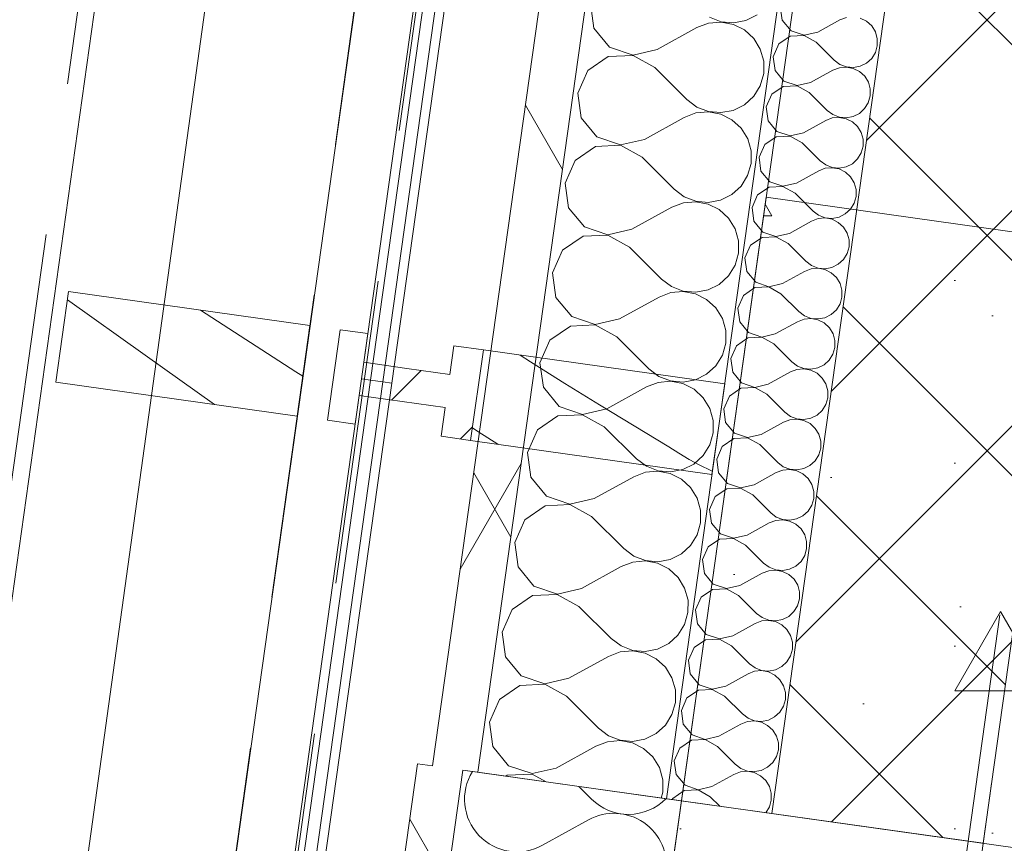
# Model space of a CAD drawing. Header units: millimetres. Extents: x 74467 to 235410, y -65 to 114857.
# Tile 36 of 256: x 83086 to 83733, y 88131 to 88671. Entities that reach past the tile are written whole.
import ezdxf
from ezdxf.enums import TextEntityAlignment as Align

# ---------------------------------------------------------------- set-up
doc = ezdxf.new("R2010")
doc.units = ezdxf.units.MM
doc.header["$MEASUREMENT"] = 0
for name, pattern in [('Katkend topelt', [1093.611073, 529.166651, -211.666656, 141.111112, -211.666656]), ('Katkend varjatud', [300, 200, -100]), ('Wipeout_Contour', [1000, 0, -1000])]:
    doc.linetypes.add(name, pattern=pattern)
for name, color, linetype in [('00 Kunstikonkursi LÜ jaoks asendi 2D', 7, 'Continuous'), ('00 Teljed.AR', 7, 'Continuous'), ('1232 Välisseinad.AR', 7, 'Continuous'), ('1233 Postid.AR', 7, 'Continuous'), ('1235 Vahelaed.AR', 7, 'Continuous'), ('1245 Klaasfassaadid.AR', 7, 'Continuous'), ('1247 Lamellid.AR', 7, 'Continuous'), ('1248 Vihmaveerennid.AR', 7, 'Continuous'), ('1326 Seinapinnad.SA', 7, 'Continuous')]:
    doc.layers.add(name, color=color, linetype=linetype)
doc.styles.add('GENERATED_STYLE_3', font='txt')
pattern_1 = [(60, (0, 0), (-129.90381, 75), []), (120, (0, 0), (129.90381, 75), [])]
pattern_2 = [(0, (0, 0), (0, 623.5383), [60, -300]), (0, (180, 311.8), (0, 623.5383), [60, -300]), (60, (0, 0), (-540, 311.769), [60, -300]), (60, (360, 0), (-540, 311.769), [60, -300]), (120, (60, 0), (540, 311.769), [60, -300]), (120, (420, 0), (540, 311.769), [60, -300]), (0, (0, 60), (0, 120), [0, -120, 0, -180]), (45, (60, 60), (-84.85282, 84.85282), [0, -90, 0, -150.00001])]
pattern_3 = [(45, (0, 0), (-176.7767, 176.7767), []), (45, (-35.36, 35.36), (-176.7767, 176.7767), []), (45, (-70.7, 70.7), (-176.7767, 176.7767), [])]

# ---------------------------------------------------------------- blocks, each defined once
blk = doc.blocks.new('Slab_6_1', base_point=(83401.22, 87307.09))
at = {"color": 254, "linetype": 'Wipeout_Contour', "lineweight": 0, "ltscale": 493859.9441}
blk.add_wipeout([(83401.22, 87307.09), (90052.87, 86372.26), (90297.82, 88115.13), (83646.17, 89049.96)], dxfattribs=at).dxf.layer = '1235 Vahelaed.AR'
at = {"layer": '1235 Vahelaed.AR', "color": 7, "linetype": 'Continuous', "lineweight": 13, "flags": 128}
blk.add_lwpolyline([(83401.22, 87307.09), (90052.87, 86372.26), (90297.82, 88115.13), (83646.17, 89049.96)], close=True, dxfattribs=at)
blk = doc.blocks.new('Slab_20_1', base_point=(83646.17, 89049.96))
at = {"color": 254, "linetype": 'Wipeout_Contour', "lineweight": 0, "ltscale": 750402.108278}
blk.add_wipeout([(83646.17, 89049.96), (90297.82, 88115.13), (90052.87, 86372.26), (91828.89, 86122.66), (92242.74, 89063.68), (83814.57, 90248.19)], dxfattribs=at).dxf.layer = '1235 Vahelaed.AR'
blk = doc.blocks.new('Beam_25_1', base_point=(82884.71, 86829.33))
at = {"color": 254, "linetype": 'Wipeout_Contour', "lineweight": 0, "ltscale": 489810.773956}
blk.add_wipeout([(83043.16, 86807.06), (83846.88, 92525.86), (83688.44, 92548.12), (82884.71, 86829.33)], dxfattribs=at).dxf.layer = '1247 Lamellid.AR'
at = {"layer": '1247 Lamellid.AR', "color": 7, "linetype": 'Continuous', "lineweight": 13, "flags": 128}
for points in [[(82884.71, 86829.33), (83688.44, 92548.12)], [(83043.16, 86807.06), (83846.88, 92525.86)]]:
    blk.add_lwpolyline(points, dxfattribs=at)
blk = doc.blocks.new('Beam_54_1', base_point=(82884.71, 86829.33))
at = {"layer": '1247 Lamellid.AR', "color": 7, "linetype": 'Katkend varjatud', "lineweight": 13, "flags": 128}
for points in [[(82884.71, 86829.33), (83688.44, 92548.12)], [(83043.16, 86807.06), (83846.88, 92525.86)]]:
    blk.add_lwpolyline(points, dxfattribs=at)
blk = doc.blocks.new('Wall_235_1', base_point=(81412.71, 71792.86))
at = {"layer": '1326 Seinapinnad.SA', "color": 7, "linetype": 'Katkend varjatud', "lineweight": 13, "flags": 128}
blk.add_lwpolyline([(83855.19, 89172.06), (82943.61, 82685.8)], dxfattribs=at)
blk = doc.blocks.new('*X1317')
at = {"layer": '1232 Välisseinad.AR', "color": 252, "linetype": 'Continuous', "lineweight": 13, "true_color": 0x8c8d8c}
for p, q in [((83453.53, 88168.19), (83461.82, 88159.95)), ((83429.66, 88129.6), (83459.89, 88146.27))]:
    blk.add_line(p, q, dxfattribs=at)
for centre, start, end in [((83412.99, 88159.84), 148.22829, 298.8699), ((83486.17, 88184.41), 225.1301, 315.35134), ((83476.56, 88116.04), 352, 118.8699)]:
    blk.add_arc(centre, 34.52, start, end, dxfattribs=at)
blk = doc.blocks.new('Wall_352_1', base_point=(82953.51, 82684.41))
at = {"layer": '1232 Välisseinad.AR', "linetype": 'Continuous', "lineweight": 13, "true_color": 0x8c8d8c}
h = blk.add_hatch(dxfattribs=at)
h.set_pattern_fill('Insulatsioon_vill_0001', color=252, style=0, pattern_type=2)
h.set_pattern_definition(pattern_1)
h.paths.add_polyline_path([(83347.61, 88183.08), (82582.16, 82736.6), (82611.87, 82732.43), (83377.32, 88178.9)])
h = blk.add_hatch(dxfattribs=at)
h.set_pattern_fill('Betoon_0001', color=252, style=0, pattern_type=2)
h.set_pattern_definition(pattern_2)
h.paths.add_polyline_path([(83520.91, 88158.72), (82755.46, 82712.25), (82953.51, 82684.41), (83718.96, 88130.89)])
at = {"layer": '1232 Välisseinad.AR', "color": 7, "linetype": 'Continuous', "lineweight": 13}
for p, q in [((83377.32, 88178.9), (82611.87, 82732.43)), ((83520.91, 88158.72), (82755.46, 82712.25))]:
    blk.add_line(p, q, dxfattribs=at)
at = {"layer": '1232 Välisseinad.AR', "color": 7, "linetype": 'Continuous', "lineweight": 13, "flags": 128}
for points in [[(83347.61, 88183.08), (82582.16, 82736.6)], [(83347.61, 88183.08), (83357.52, 88181.68)], [(83377.32, 88178.9), (83520.91, 88158.72)]]:
    blk.add_lwpolyline(points, dxfattribs=at)
at = {"layer": '1232 Välisseinad.AR', "color": 7, "lineweight": 15}
blk.add_blockref('*X1317', (0, 0), dxfattribs=at)
blk = doc.blocks.new('*X1545')
at = {"layer": '1232 Välisseinad.AR', "color": 252, "linetype": 'Continuous', "lineweight": 13, "true_color": 0x8c8d8c}
for p, q in [((83461.14, 88682.03), (83463.36, 88665.91)), ((83563.17, 88670.86), (83570.52, 88674.52)), ((83538.71, 88669.13), (83531.04, 88666.19)), ((83546.89, 88669.85), (83538.71, 88669.13)), ((83539.26, 88673.04), (83546.92, 88670.09)), ((83554.95, 88668.32), (83546.89, 88669.85)), ((83546.92, 88670.09), (83555.1, 88669.34)), ((83562.29, 88664.64), (83554.95, 88668.32)), ((83555.1, 88669.34), (83563.17, 88670.86)), ((83463.36, 88665.91), (83473.72, 88653.38)), ((83504.98, 88651.82), (83531.04, 88666.19)), ((83568.35, 88659.09), (83562.29, 88664.64)), ((83572.66, 88652.1), (83568.35, 88659.09)), ((83473.72, 88653.38), (83489.13, 88648.16)), ((83489.13, 88648.16), (83504.98, 88651.82)), ((83574.89, 88644.2), (83572.66, 88652.1)), ((83472.85, 88647.15), (83459.43, 88637.96)), ((83489.1, 88647.92), (83472.85, 88647.15)), ((83503.32, 88640.03), (83489.1, 88647.92)), ((83574.88, 88635.99), (83574.89, 88644.2)), ((83459.43, 88637.96), (83452.85, 88623.08)), ((83503.32, 88640.03), (83524.41, 88619.04)), ((83572.63, 88628.09), (83574.88, 88635.99)), ((83452.85, 88623.08), (83455.07, 88606.97)), ((83568.3, 88621.11), (83572.63, 88628.09)), ((83524.41, 88619.04), (83530.98, 88614.1)), ((83562.23, 88615.58), (83568.3, 88621.11)), ((83530.43, 88610.18), (83522.76, 88607.25)), ((83538.6, 88610.91), (83530.43, 88610.18)), ((83530.98, 88614.1), (83538.64, 88611.15)), ((83546.67, 88609.37), (83538.6, 88610.91)), ((83538.64, 88611.15), (83546.82, 88610.4)), ((83546.82, 88610.4), (83554.89, 88611.91)), ((83554.89, 88611.91), (83562.23, 88615.58)), ((83455.07, 88606.97), (83465.44, 88594.43)), ((83496.69, 88592.88), (83522.76, 88607.25)), ((83554.01, 88605.69), (83546.67, 88609.37)), ((83560.07, 88600.14), (83554.01, 88605.69)), ((83564.37, 88593.15), (83560.07, 88600.14)), ((83465.44, 88594.43), (83480.84, 88589.21)), ((83480.84, 88589.21), (83496.69, 88592.88)), ((83566.61, 88585.25), (83564.37, 88593.15)), ((83464.56, 88588.21), (83451.15, 88579.01)), ((83480.81, 88588.98), (83464.56, 88588.21)), ((83495.04, 88581.09), (83480.81, 88588.98)), ((83566.6, 88577.04), (83566.61, 88585.25)), ((83451.15, 88579.01), (83444.57, 88564.14)), ((83495.04, 88581.09), (83516.13, 88560.09)), ((83564.34, 88569.15), (83566.6, 88577.04)), ((83560.02, 88562.17), (83564.34, 88569.15)), ((83444.57, 88564.14), (83446.79, 88548.02)), ((83516.13, 88560.09), (83522.69, 88555.16)), ((83553.95, 88556.63), (83560.02, 88562.17)), ((83530.32, 88551.96), (83522.14, 88551.24)), ((83522.69, 88555.16), (83530.35, 88552.2)), ((83538.39, 88550.43), (83530.32, 88551.96)), ((83530.35, 88552.2), (83538.53, 88551.45)), ((83538.53, 88551.45), (83546.6, 88552.97)), ((83546.6, 88552.97), (83553.95, 88556.63)), ((83446.79, 88548.02), (83457.15, 88535.49)), ((83488.41, 88533.93), (83514.47, 88548.3)), ((83522.14, 88551.24), (83514.47, 88548.3)), ((83545.73, 88546.75), (83538.39, 88550.43)), ((83551.78, 88541.2), (83545.73, 88546.75)), ((83556.09, 88534.21), (83551.78, 88541.2)), ((83457.15, 88535.49), (83472.56, 88530.27)), ((83472.56, 88530.27), (83488.41, 88533.93)), ((83558.32, 88526.31), (83556.09, 88534.21)), ((83456.28, 88529.26), (83442.86, 88520.07)), ((83472.53, 88530.03), (83456.28, 88529.26)), ((83486.75, 88522.14), (83472.53, 88530.03)), ((83558.31, 88518.1), (83558.32, 88526.31)), ((83442.86, 88520.07), (83436.28, 88505.19)), ((83486.75, 88522.14), (83507.84, 88501.15)), ((83556.06, 88510.2), (83558.31, 88518.1)), ((83551.73, 88503.22), (83556.06, 88510.2)), ((83436.28, 88505.19), (83438.51, 88489.08)), ((83507.84, 88501.15), (83514.41, 88496.21)), ((83545.67, 88497.69), (83551.73, 88503.22)), ((83514.41, 88496.21), (83522.07, 88493.26)), ((83530.25, 88492.51), (83538.32, 88494.03)), ((83538.32, 88494.03), (83545.67, 88497.69)), ((83438.51, 88489.08), (83448.87, 88476.54)), ((83480.12, 88474.99), (83506.19, 88489.36)), ((83513.86, 88492.29), (83506.19, 88489.36)), ((83522.04, 88493.02), (83513.86, 88492.29)), ((83530.1, 88491.48), (83522.04, 88493.02)), ((83522.07, 88493.26), (83530.25, 88492.51)), ((83537.44, 88487.8), (83530.1, 88491.48)), ((83543.5, 88482.26), (83537.44, 88487.8)), ((83547.81, 88475.27), (83543.5, 88482.26)), ((83448.87, 88476.54), (83464.28, 88471.33)), ((83464.28, 88471.33), (83480.12, 88474.99)), ((83550.04, 88467.36), (83547.81, 88475.27)), ((83448, 88470.32), (83434.58, 88461.12)), ((83464.24, 88471.09), (83448, 88470.32)), ((83478.47, 88463.2), (83464.24, 88471.09)), ((83434.58, 88461.12), (83428, 88446.25)), ((83478.47, 88463.2), (83499.56, 88442.2)), ((83550.03, 88459.15), (83550.04, 88467.36)), ((83547.78, 88451.26), (83550.03, 88459.15)), ((83543.45, 88444.28), (83547.78, 88451.26)), ((83428, 88446.25), (83430.22, 88430.14)), ((83499.56, 88442.2), (83506.12, 88437.27)), ((83537.38, 88438.74), (83543.45, 88444.28)), ((83506.12, 88437.27), (83513.79, 88434.31)), ((83530.03, 88435.08), (83537.38, 88438.74)), ((83430.22, 88430.14), (83440.59, 88417.6)), ((83471.84, 88416.04), (83497.9, 88430.41)), ((83505.57, 88433.35), (83497.9, 88430.41)), ((83513.75, 88434.07), (83505.57, 88433.35)), ((83521.82, 88432.54), (83513.75, 88434.07)), ((83513.79, 88434.31), (83521.96, 88433.57)), ((83529.16, 88428.86), (83521.82, 88432.54)), ((83521.96, 88433.57), (83530.03, 88435.08)), ((83535.21, 88423.31), (83529.16, 88428.86)), ((83539.52, 88416.32), (83535.21, 88423.31)), ((83440.59, 88417.6), (83455.99, 88412.38)), ((83455.99, 88412.38), (83471.84, 88416.04)), ((83541.76, 88408.42), (83539.52, 88416.32)), ((83439.71, 88411.37), (83426.29, 88402.18)), ((83455.96, 88412.14), (83439.71, 88411.37)), ((83470.18, 88404.25), (83455.96, 88412.14)), ((83470.18, 88404.25), (83491.28, 88383.26)), ((83541.75, 88400.21), (83541.76, 88408.42)), ((83426.29, 88402.18), (83419.71, 88387.3)), ((83539.49, 88392.31), (83541.75, 88400.21)), ((83535.17, 88385.33), (83539.49, 88392.31)), ((83419.71, 88387.3), (83421.94, 88371.19)), ((83529.1, 88379.8), (83535.17, 88385.33)), ((83491.28, 88383.26), (83497.84, 88378.32)), ((83497.84, 88378.32), (83505.5, 88375.37)), ((83521.75, 88376.14), (83529.1, 88379.8)), ((83421.94, 88371.19), (83432.3, 88358.65)), ((83463.56, 88357.1), (83489.62, 88371.47)), ((83497.29, 88374.4), (83489.62, 88371.47)), ((83505.47, 88375.13), (83497.29, 88374.4)), ((83513.53, 88373.59), (83505.47, 88375.13)), ((83505.5, 88375.37), (83513.68, 88374.62)), ((83520.87, 88369.91), (83513.53, 88373.59)), ((83513.68, 88374.62), (83521.75, 88376.14)), ((83526.93, 88364.37), (83520.87, 88369.91)), ((83531.24, 88357.38), (83526.93, 88364.37)), ((83432.3, 88358.65), (83447.71, 88353.44)), ((83431.43, 88352.43), (83418.01, 88343.23)), ((83447.67, 88353.2), (83431.43, 88352.43)), ((83461.9, 88345.31), (83447.67, 88353.2)), ((83447.71, 88353.44), (83463.56, 88357.1)), ((83533.47, 88349.47), (83531.24, 88357.38)), ((83461.9, 88345.31), (83482.99, 88324.31)), ((83533.46, 88341.26), (83533.47, 88349.47)), ((83418.01, 88343.23), (83411.43, 88328.36)), ((83531.21, 88333.37), (83533.46, 88341.26)), ((83526.88, 88326.39), (83531.21, 88333.37)), ((83411.43, 88328.36), (83413.65, 88312.25)), ((83520.81, 88320.86), (83526.88, 88326.39)), ((83482.99, 88324.31), (83489.56, 88319.38)), ((83489.56, 88319.38), (83497.22, 88316.42)), ((83513.46, 88317.19), (83520.81, 88320.86)), ((83455.27, 88298.15), (83481.34, 88312.52)), ((83489, 88315.46), (83481.34, 88312.52)), ((83497.18, 88316.19), (83489, 88315.46)), ((83505.25, 88314.65), (83497.18, 88316.19)), ((83497.22, 88316.42), (83505.39, 88315.68)), ((83512.59, 88310.97), (83505.25, 88314.65)), ((83505.39, 88315.68), (83513.46, 88317.19)), ((83413.65, 88312.25), (83424.02, 88299.71)), ((83518.64, 88305.42), (83512.59, 88310.97)), ((83424.02, 88299.71), (83439.42, 88294.49)), ((83522.95, 88298.43), (83518.64, 88305.42)), ((83423.14, 88293.49), (83409.73, 88284.29)), ((83439.39, 88294.25), (83423.14, 88293.49)), ((83453.62, 88286.37), (83439.39, 88294.25)), ((83439.42, 88294.49), (83455.27, 88298.15)), ((83525.19, 88290.53), (83522.95, 88298.43)), ((83525.18, 88282.32), (83525.19, 88290.53)), ((83409.73, 88284.29), (83403.15, 88269.41)), ((83453.62, 88286.37), (83474.71, 88265.37)), ((83522.92, 88274.42), (83525.18, 88282.32)), ((83518.6, 88267.44), (83522.92, 88274.42)), ((83403.15, 88269.41), (83405.37, 88253.3)), ((83512.53, 88261.91), (83518.6, 88267.44)), ((83474.71, 88265.37), (83481.27, 88260.43)), ((83505.18, 88258.25), (83512.53, 88261.91)), ((83480.72, 88256.51), (83473.05, 88253.58)), ((83488.9, 88257.24), (83480.72, 88256.51)), ((83481.27, 88260.43), (83488.93, 88257.48)), ((83496.97, 88255.71), (83488.9, 88257.24)), ((83488.93, 88257.48), (83497.11, 88256.73)), ((83504.31, 88252.02), (83496.97, 88255.71)), ((83497.11, 88256.73), (83505.18, 88258.25)), ((83405.37, 88253.3), (83415.73, 88240.76)), ((83446.99, 88239.21), (83473.05, 88253.58)), ((83510.36, 88246.48), (83504.31, 88252.02)), ((83514.67, 88239.49), (83510.36, 88246.48)), ((83431.11, 88235.31), (83414.86, 88234.54)), ((83415.73, 88240.76), (83431.14, 88235.55)), ((83445.33, 88227.42), (83431.11, 88235.31)), ((83431.14, 88235.55), (83446.99, 88239.21)), ((83516.9, 88231.59), (83514.67, 88239.49)), ((83414.86, 88234.54), (83401.44, 88225.35)), ((83516.89, 88223.37), (83516.9, 88231.59)), ((83401.44, 88225.35), (83394.86, 88210.47)), ((83445.33, 88227.42), (83466.42, 88206.42)), ((83514.64, 88215.48), (83516.89, 88223.37)), ((83394.86, 88210.47), (83397.09, 88194.36)), ((83510.31, 88208.5), (83514.64, 88215.48)), ((83466.42, 88206.42), (83472.99, 88201.49)), ((83496.9, 88199.3), (83504.25, 88202.97)), ((83504.25, 88202.97), (83510.31, 88208.5)), ((83472.44, 88197.57), (83464.77, 88194.63)), ((83480.62, 88198.3), (83472.44, 88197.57)), ((83472.99, 88201.49), (83480.65, 88198.53)), ((83488.68, 88196.76), (83480.62, 88198.3)), ((83480.65, 88198.53), (83488.83, 88197.79)), ((83496.02, 88193.08), (83488.68, 88196.76)), ((83488.83, 88197.79), (83496.9, 88199.3)), ((83397.09, 88194.36), (83407.45, 88181.82)), ((83438.7, 88180.26), (83464.77, 88194.63)), ((83502.08, 88187.53), (83496.02, 88193.08)), ((83506.39, 88180.54), (83502.08, 88187.53)), ((83407.45, 88181.82), (83422.86, 88176.6)), ((83422.86, 88176.6), (83438.7, 88180.26)), ((83508.62, 88172.64), (83506.39, 88180.54)), ((83406.57, 88175.6), (83405.6, 88174.93)), ((83422.82, 88176.36), (83406.57, 88175.6)), ((83432.14, 88171.2), (83422.82, 88176.36)), ((83508.61, 88164.43), (83508.62, 88172.64)), ((83507.52, 88160.6), (83508.61, 88164.43))]:
    blk.add_line(p, q, dxfattribs=at)
blk = doc.blocks.new('*X1546')
at = {"layer": '1232 Välisseinad.AR', "color": 252, "linetype": 'Continuous', "lineweight": 13, "true_color": 0x8c8d8c}
for p, q in [((83585.78, 88680.14), (83587.02, 88671.11)), ((83587.02, 88671.11), (83592.82, 88664.09)), ((83610.33, 88663.22), (83624.92, 88671.27)), ((83629.22, 88672.91), (83624.92, 88671.27)), ((83642.43, 88670.4), (83638.31, 88672.46)), ((83645.82, 88667.29), (83642.43, 88670.4)), ((83592.82, 88664.09), (83601.45, 88661.17)), ((83601.45, 88661.17), (83610.33, 88663.22)), ((83648.23, 88663.38), (83645.82, 88667.29)), ((83649.48, 88658.95), (83648.23, 88663.38)), ((83584.82, 88655.46), (83581.14, 88647.13)), ((83592.33, 88660.61), (83584.82, 88655.46)), ((83601.43, 88661.04), (83592.33, 88660.61)), ((83609.4, 88656.62), (83601.43, 88661.04)), ((83609.4, 88656.62), (83621.21, 88644.86)), ((83649.47, 88654.35), (83649.48, 88658.95)), ((83645.79, 88646.02), (83648.21, 88649.93)), ((83648.21, 88649.93), (83649.47, 88654.35)), ((83581.14, 88647.13), (83582.38, 88638.11)), ((83621.21, 88644.86), (83624.89, 88642.1)), ((83638.28, 88640.87), (83642.39, 88642.93)), ((83642.39, 88642.93), (83645.79, 88646.02)), ((83582.38, 88638.11), (83588.19, 88631.08)), ((83605.69, 88630.21), (83620.28, 88638.26)), ((83624.58, 88639.9), (83620.28, 88638.26)), ((83629.16, 88640.31), (83624.58, 88639.9)), ((83624.89, 88642.1), (83629.18, 88640.44)), ((83633.68, 88639.45), (83629.16, 88640.31)), ((83629.18, 88640.44), (83633.76, 88640.03)), ((83637.79, 88637.39), (83633.68, 88639.45)), ((83633.76, 88640.03), (83638.28, 88640.87)), ((83641.18, 88634.28), (83637.79, 88637.39)), ((83588.19, 88631.08), (83596.81, 88628.16)), ((83596.81, 88628.16), (83605.69, 88630.21)), ((83643.59, 88630.37), (83641.18, 88634.28)), ((83644.84, 88625.94), (83643.59, 88630.37)), ((83587.7, 88627.6), (83580.18, 88622.45)), ((83596.79, 88628.03), (83587.7, 88627.6)), ((83604.76, 88623.61), (83596.79, 88628.03)), ((83604.76, 88623.61), (83616.57, 88611.85)), ((83644.83, 88621.35), (83644.84, 88625.94)), ((83580.18, 88622.45), (83576.5, 88614.12)), ((83641.15, 88613.02), (83643.57, 88616.92)), ((83643.57, 88616.92), (83644.83, 88621.35)), ((83576.5, 88614.12), (83577.74, 88605.1)), ((83616.57, 88611.85), (83620.25, 88609.09)), ((83633.64, 88607.87), (83637.75, 88609.92)), ((83637.75, 88609.92), (83641.15, 88613.02)), ((83577.74, 88605.1), (83583.55, 88598.08)), ((83601.05, 88597.2), (83615.64, 88605.25)), ((83619.94, 88606.9), (83615.64, 88605.25)), ((83624.52, 88607.3), (83619.94, 88606.9)), ((83620.25, 88609.09), (83624.54, 88607.44)), ((83629.04, 88606.44), (83624.52, 88607.3)), ((83624.54, 88607.44), (83629.12, 88607.02)), ((83633.15, 88604.38), (83629.04, 88606.44)), ((83629.12, 88607.02), (83633.64, 88607.87)), ((83636.54, 88601.27), (83633.15, 88604.38)), ((83583.55, 88598.08), (83592.17, 88595.15)), ((83592.17, 88595.15), (83601.05, 88597.2)), ((83638.95, 88597.36), (83636.54, 88601.27)), ((83640.2, 88592.94), (83638.95, 88597.36)), ((83583.06, 88594.59), (83575.54, 88589.44)), ((83592.16, 88595.02), (83583.06, 88594.59)), ((83600.12, 88590.6), (83592.16, 88595.02)), ((83600.12, 88590.6), (83611.93, 88578.84)), ((83640.2, 88588.34), (83640.2, 88592.94)), ((83575.54, 88589.44), (83571.86, 88581.11)), ((83638.93, 88583.92), (83640.2, 88588.34)), ((83571.86, 88581.11), (83573.1, 88572.09)), ((83611.93, 88578.84), (83615.61, 88576.08)), ((83633.11, 88576.91), (83636.51, 88580.01)), ((83636.51, 88580.01), (83638.93, 88583.92)), ((83573.1, 88572.09), (83578.91, 88565.07)), ((83596.41, 88564.2), (83611.01, 88572.24)), ((83615.3, 88573.89), (83611.01, 88572.24)), ((83619.88, 88574.29), (83615.3, 88573.89)), ((83615.61, 88576.08), (83619.9, 88574.43)), ((83624.4, 88573.43), (83619.88, 88574.29)), ((83619.9, 88574.43), (83624.48, 88574.01)), ((83628.51, 88571.37), (83624.4, 88573.43)), ((83624.48, 88574.01), (83629, 88574.86)), ((83631.9, 88568.27), (83628.51, 88571.37)), ((83629, 88574.86), (83633.11, 88576.91)), ((83578.91, 88565.07), (83587.53, 88562.14)), ((83634.31, 88564.35), (83631.9, 88568.27)), ((83578.42, 88561.58), (83570.9, 88556.43)), ((83587.52, 88562.01), (83578.42, 88561.58)), ((83595.48, 88557.59), (83587.52, 88562.01)), ((83587.53, 88562.14), (83596.41, 88564.2)), ((83635.56, 88559.93), (83634.31, 88564.35)), ((83635.56, 88555.33), (83635.56, 88559.93)), ((83570.9, 88556.43), (83567.22, 88548.1)), ((83595.48, 88557.59), (83607.29, 88545.84)), ((83634.29, 88550.91), (83635.56, 88555.33)), ((83567.22, 88548.1), (83568.46, 88539.08)), ((83607.29, 88545.84), (83610.97, 88543.07)), ((83628.47, 88543.9), (83631.87, 88547)), ((83631.87, 88547), (83634.29, 88550.91)), ((83568.46, 88539.08), (83574.27, 88532.06)), ((83591.77, 88531.19), (83606.37, 88539.23)), ((83610.66, 88540.88), (83606.37, 88539.23)), ((83615.24, 88541.28), (83610.66, 88540.88)), ((83610.97, 88543.07), (83615.26, 88541.42)), ((83619.76, 88540.42), (83615.24, 88541.28)), ((83615.26, 88541.42), (83619.84, 88541)), ((83623.87, 88538.36), (83619.76, 88540.42)), ((83619.84, 88541), (83624.36, 88541.85)), ((83624.36, 88541.85), (83628.47, 88543.9)), ((83627.26, 88535.26), (83623.87, 88538.36)), ((83629.67, 88531.34), (83627.26, 88535.26)), ((83573.78, 88528.57), (83566.26, 88523.42)), ((83582.88, 88529), (83573.78, 88528.57)), ((83574.27, 88532.06), (83582.9, 88529.14)), ((83590.84, 88524.59), (83582.88, 88529)), ((83582.9, 88529.14), (83591.77, 88531.19)), ((83630.92, 88526.92), (83629.67, 88531.34)), ((83630.92, 88522.32), (83630.92, 88526.92)), ((83566.26, 88523.42), (83562.58, 88515.09)), ((83590.84, 88524.59), (83602.65, 88512.83)), ((83629.66, 88517.9), (83630.92, 88522.32)), ((83562.58, 88515.09), (83563.83, 88506.07)), ((83623.83, 88510.89), (83627.23, 88513.99)), ((83627.23, 88513.99), (83629.66, 88517.9)), ((83606.02, 88507.87), (83601.73, 88506.22)), ((83602.65, 88512.83), (83606.33, 88510.06)), ((83610.6, 88508.28), (83606.02, 88507.87)), ((83606.33, 88510.06), (83610.62, 88508.41)), ((83615.12, 88507.42), (83610.6, 88508.28)), ((83610.62, 88508.41), (83615.2, 88507.99)), ((83619.23, 88505.35), (83615.12, 88507.42)), ((83615.2, 88507.99), (83619.72, 88508.84)), ((83619.72, 88508.84), (83623.83, 88510.89)), ((83563.83, 88506.07), (83569.63, 88499.05)), ((83587.13, 88498.18), (83601.73, 88506.22)), ((83622.62, 88502.25), (83619.23, 88505.35)), ((83625.03, 88498.33), (83622.62, 88502.25)), ((83569.14, 88495.56), (83561.63, 88490.41)), ((83578.24, 88495.99), (83569.14, 88495.56)), ((83569.63, 88499.05), (83578.26, 88496.13)), ((83586.2, 88491.58), (83578.24, 88495.99)), ((83578.26, 88496.13), (83587.13, 88498.18)), ((83626.28, 88493.91), (83625.03, 88498.33)), ((83626.28, 88489.31), (83626.28, 88493.91)), ((83561.63, 88490.41), (83557.94, 88482.08)), ((83586.2, 88491.58), (83598.02, 88479.82)), ((83625.02, 88484.89), (83626.28, 88489.31)), ((83557.94, 88482.08), (83559.19, 88473.06)), ((83619.2, 88477.88), (83622.59, 88480.98)), ((83622.59, 88480.98), (83625.02, 88484.89)), ((83601.38, 88474.86), (83597.09, 88473.22)), ((83598.02, 88479.82), (83601.69, 88477.05)), ((83605.96, 88475.27), (83601.38, 88474.86)), ((83601.69, 88477.05), (83605.98, 88475.4)), ((83610.48, 88474.41), (83605.96, 88475.27)), ((83605.98, 88475.4), (83610.56, 88474.98)), ((83614.59, 88472.35), (83610.48, 88474.41)), ((83610.56, 88474.98), (83615.08, 88475.83)), ((83615.08, 88475.83), (83619.2, 88477.88)), ((83559.19, 88473.06), (83564.99, 88466.04)), ((83582.49, 88465.17), (83597.09, 88473.22)), ((83617.98, 88469.24), (83614.59, 88472.35)), ((83620.39, 88465.32), (83617.98, 88469.24)), ((83564.5, 88462.55), (83556.99, 88457.41)), ((83573.6, 88462.98), (83564.5, 88462.55)), ((83564.99, 88466.04), (83573.62, 88463.12)), ((83581.56, 88458.57), (83573.6, 88462.98)), ((83573.62, 88463.12), (83582.49, 88465.17)), ((83621.65, 88460.9), (83620.39, 88465.32)), ((83556.99, 88457.41), (83553.3, 88449.07)), ((83581.56, 88458.57), (83593.38, 88446.81)), ((83620.38, 88451.88), (83621.64, 88456.3)), ((83621.64, 88456.3), (83621.65, 88460.9)), ((83553.3, 88449.07), (83554.55, 88440.05)), ((83617.95, 88447.97), (83620.38, 88451.88)), ((83596.74, 88441.85), (83592.45, 88440.21)), ((83593.38, 88446.81), (83597.05, 88444.05)), ((83601.32, 88442.26), (83596.74, 88441.85)), ((83597.05, 88444.05), (83601.34, 88442.39)), ((83605.84, 88441.4), (83601.32, 88442.26)), ((83601.34, 88442.39), (83605.92, 88441.97)), ((83605.92, 88441.97), (83610.44, 88442.82)), ((83610.44, 88442.82), (83614.56, 88444.87)), ((83614.56, 88444.87), (83617.95, 88447.97)), ((83554.55, 88440.05), (83560.35, 88433.03)), ((83577.85, 88432.16), (83592.45, 88440.21)), ((83609.95, 88439.34), (83605.84, 88441.4)), ((83613.34, 88436.23), (83609.95, 88439.34)), ((83615.75, 88432.32), (83613.34, 88436.23)), ((83559.86, 88429.55), (83552.35, 88424.4)), ((83568.96, 88429.98), (83559.86, 88429.55)), ((83560.35, 88433.03), (83568.98, 88430.11)), ((83576.93, 88425.56), (83568.96, 88429.98)), ((83568.98, 88430.11), (83577.85, 88432.16)), ((83617.01, 88427.89), (83615.75, 88432.32)), ((83552.35, 88424.4), (83548.66, 88416.07)), ((83576.93, 88425.56), (83588.74, 88413.8)), ((83615.74, 88418.87), (83617, 88423.29)), ((83617, 88423.29), (83617.01, 88427.89)), ((83548.66, 88416.07), (83549.91, 88407.04)), ((83613.32, 88414.96), (83615.74, 88418.87)), ((83588.74, 88413.8), (83592.41, 88411.04)), ((83592.41, 88411.04), (83596.7, 88409.38)), ((83601.28, 88408.96), (83605.8, 88409.81)), ((83605.8, 88409.81), (83609.92, 88411.86)), ((83609.92, 88411.86), (83613.32, 88414.96)), ((83549.91, 88407.04), (83555.71, 88400.02)), ((83573.21, 88399.15), (83587.81, 88407.2)), ((83592.1, 88408.84), (83587.81, 88407.2)), ((83596.68, 88409.25), (83592.1, 88408.84)), ((83601.2, 88408.39), (83596.68, 88409.25)), ((83596.7, 88409.38), (83601.28, 88408.96)), ((83605.31, 88406.33), (83601.2, 88408.39)), ((83608.7, 88403.22), (83605.31, 88406.33)), ((83611.12, 88399.31), (83608.7, 88403.22)), ((83555.22, 88396.54), (83547.71, 88391.39)), ((83564.32, 88396.97), (83555.22, 88396.54)), ((83555.71, 88400.02), (83564.34, 88397.1)), ((83572.29, 88392.55), (83564.32, 88396.97)), ((83564.34, 88397.1), (83573.21, 88399.15)), ((83612.37, 88394.88), (83611.12, 88399.31)), ((83547.71, 88391.39), (83544.02, 88383.06)), ((83572.29, 88392.55), (83584.1, 88380.79)), ((83611.1, 88385.86), (83612.36, 88390.28)), ((83612.36, 88390.28), (83612.37, 88394.88)), ((83608.68, 88381.95), (83611.1, 88385.86)), ((83544.02, 88383.06), (83545.27, 88374.03)), ((83584.1, 88380.79), (83587.77, 88378.03)), ((83587.77, 88378.03), (83592.06, 88376.37)), ((83601.16, 88376.8), (83605.28, 88378.85)), ((83605.28, 88378.85), (83608.68, 88381.95)), ((83545.27, 88374.03), (83551.07, 88367.01)), ((83568.58, 88366.14), (83583.17, 88374.19)), ((83587.47, 88375.83), (83583.17, 88374.19)), ((83592.05, 88376.24), (83587.47, 88375.83)), ((83596.56, 88375.38), (83592.05, 88376.24)), ((83592.06, 88376.37), (83596.64, 88375.95)), ((83600.67, 88373.32), (83596.56, 88375.38)), ((83596.64, 88375.95), (83601.16, 88376.8)), ((83604.06, 88370.21), (83600.67, 88373.32)), ((83551.07, 88367.01), (83559.7, 88364.09)), ((83559.7, 88364.09), (83568.58, 88366.14)), ((83606.48, 88366.3), (83604.06, 88370.21)), ((83607.73, 88361.87), (83606.48, 88366.3)), ((83543.07, 88358.38), (83539.38, 88350.05)), ((83550.58, 88363.53), (83543.07, 88358.38)), ((83559.68, 88363.96), (83550.58, 88363.53)), ((83567.65, 88359.54), (83559.68, 88363.96)), ((83567.65, 88359.54), (83579.46, 88347.78)), ((83607.72, 88357.27), (83607.73, 88361.87)), ((83604.04, 88348.94), (83606.46, 88352.85)), ((83606.46, 88352.85), (83607.72, 88357.27)), ((83539.38, 88350.05), (83540.63, 88341.02)), ((83579.46, 88347.78), (83583.13, 88345.02)), ((83583.13, 88345.02), (83587.43, 88343.36)), ((83596.52, 88343.79), (83600.64, 88345.85)), ((83600.64, 88345.85), (83604.04, 88348.94)), ((83540.63, 88341.02), (83546.43, 88334)), ((83563.94, 88333.13), (83578.53, 88341.18)), ((83582.83, 88342.82), (83578.53, 88341.18)), ((83587.41, 88343.23), (83582.83, 88342.82)), ((83591.92, 88342.37), (83587.41, 88343.23)), ((83587.43, 88343.36), (83592, 88342.95)), ((83596.03, 88340.31), (83591.92, 88342.37)), ((83592, 88342.95), (83596.52, 88343.79)), ((83599.42, 88337.2), (83596.03, 88340.31)), ((83546.43, 88334), (83555.06, 88331.08)), ((83555.06, 88331.08), (83563.94, 88333.13)), ((83601.84, 88333.29), (83599.42, 88337.2)), ((83603.09, 88328.86), (83601.84, 88333.29)), ((83538.43, 88325.37), (83534.75, 88317.04)), ((83545.94, 88330.52), (83538.43, 88325.37)), ((83555.04, 88330.95), (83545.94, 88330.52)), ((83563.01, 88326.53), (83555.04, 88330.95)), ((83563.01, 88326.53), (83574.82, 88314.77)), ((83603.08, 88324.27), (83603.09, 88328.86)), ((83599.4, 88315.93), (83601.82, 88319.84)), ((83601.82, 88319.84), (83603.08, 88324.27)), ((83534.75, 88317.04), (83535.99, 88308.02)), ((83574.82, 88314.77), (83578.5, 88312.01)), ((83591.88, 88310.79), (83596, 88312.84)), ((83596, 88312.84), (83599.4, 88315.93)), ((83535.99, 88308.02), (83541.79, 88300.99)), ((83559.3, 88300.12), (83573.89, 88308.17)), ((83578.19, 88309.81), (83573.89, 88308.17)), ((83582.77, 88310.22), (83578.19, 88309.81)), ((83578.5, 88312.01), (83582.79, 88310.36)), ((83587.28, 88309.36), (83582.77, 88310.22)), ((83582.79, 88310.36), (83587.37, 88309.94)), ((83591.4, 88307.3), (83587.28, 88309.36)), ((83587.37, 88309.94), (83591.88, 88310.79)), ((83594.79, 88304.19), (83591.4, 88307.3)), ((83541.79, 88300.99), (83550.42, 88298.07)), ((83550.42, 88298.07), (83559.3, 88300.12)), ((83597.2, 88300.28), (83594.79, 88304.19)), ((83598.45, 88295.85), (83597.2, 88300.28)), ((83541.3, 88297.51), (83533.79, 88292.36)), ((83550.4, 88297.94), (83541.3, 88297.51)), ((83558.37, 88293.52), (83550.4, 88297.94)), ((83558.37, 88293.52), (83570.18, 88281.76)), ((83598.44, 88291.26), (83598.45, 88295.85)), ((83533.79, 88292.36), (83530.11, 88284.03)), ((83594.76, 88282.93), (83597.18, 88286.83)), ((83597.18, 88286.83), (83598.44, 88291.26)), ((83530.11, 88284.03), (83531.35, 88275.01)), ((83570.18, 88281.76), (83573.86, 88279)), ((83591.36, 88279.83), (83594.76, 88282.93)), ((83531.35, 88275.01), (83537.16, 88267.99)), ((83554.66, 88267.12), (83569.25, 88275.16)), ((83573.55, 88276.81), (83569.25, 88275.16)), ((83578.13, 88277.21), (83573.55, 88276.81)), ((83573.86, 88279), (83578.15, 88277.35)), ((83582.65, 88276.35), (83578.13, 88277.21)), ((83578.15, 88277.35), (83582.73, 88276.93)), ((83586.76, 88274.29), (83582.65, 88276.35)), ((83582.73, 88276.93), (83587.25, 88277.78)), ((83590.15, 88271.19), (83586.76, 88274.29)), ((83587.25, 88277.78), (83591.36, 88279.83)), ((83537.16, 88267.99), (83545.78, 88265.06)), ((83592.56, 88267.27), (83590.15, 88271.19)), ((83593.81, 88262.85), (83592.56, 88267.27)), ((83536.67, 88264.5), (83529.15, 88259.35)), ((83545.76, 88264.93), (83536.67, 88264.5)), ((83553.73, 88260.51), (83545.76, 88264.93)), ((83545.78, 88265.06), (83554.66, 88267.12)), ((83593.8, 88258.25), (83593.81, 88262.85)), ((83529.15, 88259.35), (83525.47, 88251.02)), ((83553.73, 88260.51), (83565.54, 88248.76)), ((83592.54, 88253.83), (83593.8, 88258.25)), ((83525.47, 88251.02), (83526.71, 88242)), ((83565.54, 88248.76), (83569.22, 88245.99)), ((83586.72, 88246.82), (83590.12, 88249.92)), ((83590.12, 88249.92), (83592.54, 88253.83)), ((83526.71, 88242), (83532.52, 88234.98)), ((83550.02, 88234.11), (83564.61, 88242.15)), ((83568.91, 88243.8), (83564.61, 88242.15)), ((83573.49, 88244.2), (83568.91, 88243.8)), ((83569.22, 88245.99), (83573.51, 88244.34)), ((83578.01, 88243.34), (83573.49, 88244.2)), ((83573.51, 88244.34), (83578.09, 88243.92)), ((83582.12, 88241.28), (83578.01, 88243.34)), ((83578.09, 88243.92), (83582.61, 88244.77)), ((83582.61, 88244.77), (83586.72, 88246.82)), ((83532.52, 88234.98), (83541.14, 88232.06)), ((83585.51, 88238.18), (83582.12, 88241.28)), ((83587.92, 88234.26), (83585.51, 88238.18)), ((83532.03, 88231.49), (83524.51, 88226.34)), ((83541.13, 88231.92), (83532.03, 88231.49)), ((83549.09, 88227.5), (83541.13, 88231.92)), ((83541.14, 88232.06), (83550.02, 88234.11)), ((83589.17, 88229.84), (83587.92, 88234.26)), ((83589.17, 88225.24), (83589.17, 88229.84)), ((83524.51, 88226.34), (83520.83, 88218.01)), ((83549.09, 88227.5), (83560.9, 88215.75)), ((83587.9, 88220.82), (83589.17, 88225.24)), ((83520.83, 88218.01), (83522.07, 88208.99)), ((83560.9, 88215.75), (83564.58, 88212.98)), ((83582.08, 88213.81), (83585.48, 88216.91)), ((83585.48, 88216.91), (83587.9, 88220.82)), ((83545.38, 88201.1), (83559.97, 88209.14)), ((83564.27, 88210.79), (83559.97, 88209.14)), ((83568.85, 88211.2), (83564.27, 88210.79)), ((83564.58, 88212.98), (83568.87, 88211.33)), ((83573.37, 88210.34), (83568.85, 88211.2)), ((83568.87, 88211.33), (83573.45, 88210.91)), ((83577.48, 88208.27), (83573.37, 88210.34)), ((83573.45, 88210.91), (83577.97, 88211.76)), ((83577.97, 88211.76), (83582.08, 88213.81)), ((83522.07, 88208.99), (83527.88, 88201.97)), ((83580.87, 88205.17), (83577.48, 88208.27)), ((83583.28, 88201.25), (83580.87, 88205.17)), ((83527.39, 88198.48), (83519.87, 88193.33)), ((83536.49, 88198.91), (83527.39, 88198.48)), ((83527.88, 88201.97), (83536.5, 88199.05)), ((83544.45, 88194.5), (83536.49, 88198.91)), ((83536.5, 88199.05), (83545.38, 88201.1)), ((83584.53, 88196.83), (83583.28, 88201.25)), ((83584.53, 88192.23), (83584.53, 88196.83)), ((83519.87, 88193.33), (83516.19, 88185)), ((83544.45, 88194.5), (83556.26, 88182.74)), ((83583.26, 88187.81), (83584.53, 88192.23)), ((83516.19, 88185), (83517.43, 88175.98)), ((83577.44, 88180.8), (83580.84, 88183.9)), ((83580.84, 88183.9), (83583.26, 88187.81)), ((83559.63, 88177.78), (83555.34, 88176.14)), ((83556.26, 88182.74), (83559.94, 88179.97)), ((83564.21, 88178.19), (83559.63, 88177.78)), ((83559.94, 88179.97), (83564.23, 88178.32)), ((83568.73, 88177.33), (83564.21, 88178.19)), ((83564.23, 88178.32), (83568.81, 88177.9)), ((83572.84, 88175.26), (83568.73, 88177.33)), ((83568.81, 88177.9), (83573.33, 88178.75)), ((83573.33, 88178.75), (83577.44, 88180.8)), ((83517.43, 88175.98), (83523.24, 88168.96)), ((83540.74, 88168.09), (83555.34, 88176.14)), ((83576.23, 88172.16), (83572.84, 88175.26)), ((83578.64, 88168.24), (83576.23, 88172.16)), ((83522.75, 88165.47), (83515.23, 88160.32)), ((83531.85, 88165.9), (83522.75, 88165.47)), ((83523.24, 88168.96), (83531.87, 88166.04)), ((83539.81, 88161.49), (83531.85, 88165.9)), ((83531.87, 88166.04), (83540.74, 88168.09)), ((83579.89, 88163.82), (83578.64, 88168.24)), ((83579.89, 88159.22), (83579.89, 88163.82)), ((83515.23, 88160.32), (83514.9, 88159.57)), ((83539.81, 88161.49), (83546.15, 88155.17)), ((83578.63, 88154.8), (83579.89, 88159.22)), ((83576.24, 88150.95), (83578.63, 88154.8))]:
    blk.add_line(p, q, dxfattribs=at)
blk = doc.blocks.new('Wall_568_1', base_point=(83718.96, 88130.89))
at = {"layer": '1232 Välisseinad.AR', "linetype": 'Continuous', "lineweight": 13, "true_color": 0x8c8d8c}
h = blk.add_hatch(dxfattribs=at)
h.set_pattern_fill('Insulatsioon_vill_0001', color=252, style=0, pattern_type=2)
h.set_pattern_definition(pattern_1)
h.paths.add_polyline_path([(83502.26, 89211.56), (83357.52, 88181.68), (83387.22, 88177.51), (83531.96, 89207.39)])
at = {"layer": '1232 Välisseinad.AR', "linetype": 'Continuous', "lineweight": 13, "true_color": 0x50504f}
h = blk.add_hatch(dxfattribs=at)
h.set_pattern_fill('Plokk_õõnesbetoon_0001', color=251, style=0, pattern_type=2)
h.set_pattern_definition([(45, (0, 0), (-70.71068, 70.71068), []), (135, (0, 0), (70.71068, 70.71068), [])])
h.paths.add_polyline_path([(83725.07, 89180.25), (83580.33, 88150.37), (83718.96, 88130.89), (83863.7, 89160.77)])
at = {"layer": '1232 Välisseinad.AR', "color": 7, "linetype": 'Continuous', "lineweight": 13}
for p, q in [((83531.96, 89207.39), (83387.22, 88177.51)), ((83655.75, 89189.99), (83511.01, 88160.11)), ((83725.07, 89180.25), (83580.33, 88150.37))]:
    blk.add_line(p, q, dxfattribs=at)
at = {"layer": '1232 Välisseinad.AR', "color": 7, "linetype": 'Continuous', "lineweight": 13, "flags": 128}
for points in [[(83502.26, 89211.56), (83357.52, 88181.68)], [(83377.32, 88178.9), (83387.22, 88177.51)], [(83387.22, 88177.51), (83511.01, 88160.11)], [(83511.01, 88160.11), (83580.33, 88150.37)], [(83580.33, 88150.37), (83718.96, 88130.89)]]:
    blk.add_lwpolyline(points, dxfattribs=at)
at = {"layer": '1232 Välisseinad.AR', "color": 7, "linetype": 'Continuous', "lineweight": 15, "flags": 128}
blk.add_lwpolyline([(83718.96, 88130.89), (83863.7, 89160.77)], dxfattribs=at)
at = {"layer": '1232 Välisseinad.AR', "color": 7, "lineweight": 15}
for name in ['*X1545', '*X1546']:
    blk.add_blockref(name, (0, 0), dxfattribs=at)
blk = doc.blocks.new('Column_54_1', base_point=(83746.8, 88328.94))
at = {"layer": '1233 Postid.AR', "linetype": 'Continuous', "lineweight": 13, "true_color": 0x8c8d8c}
h = blk.add_hatch(dxfattribs=at)
h.set_pattern_fill('Betoon_0001', color=252, style=0, pattern_type=2)
h.set_pattern_definition(pattern_2)
h.paths.add_polyline_path([(83576.58, 88554.83), (83520.91, 88158.72), (83917.02, 88103.05), (83972.69, 88499.16)])
at = {"layer": '1233 Postid.AR', "color": 7, "linetype": 'Continuous', "lineweight": 15, "flags": 128}
blk.add_lwpolyline([(83576.58, 88554.83), (83972.69, 88499.16), (83917.02, 88103.05), (83520.91, 88158.72)], close=True, dxfattribs=at)
blk = doc.blocks.new('*X2321')
at = {"layer": '1247 Lamellid.AR', "color": 7, "linetype": 'Continuous', "lineweight": 13}
for p, q in [((83168.85, 88451.2), (83117.75, 88487.5)), ((83267.69, 88440.32), (83205.18, 88480.8)), ((83214.32, 88418.92), (83168.85, 88451.2)), ((83272.28, 88437.38), (83267.69, 88440.32))]:
    blk.add_line(p, q, dxfattribs=at)
blk = doc.blocks.new('Column_236_1', base_point=(83272.79, 88441))
at = {"layer": '1247 Lamellid.AR', "color": 7, "linetype": 'Continuous', "lineweight": 13, "flags": 128}
blk.add_lwpolyline([(83268.62, 88411.29), (83276.97, 88470.71), (83118.52, 88492.98), (83110.17, 88433.56)], close=True, dxfattribs=at)
at = {"layer": '1247 Lamellid.AR', "color": 7, "lineweight": 15}
blk.add_blockref('*X2321', (0, 0), dxfattribs=at)
blk = doc.blocks.new('Beam_101_1', base_point=(80955.79, 71665.2))
at = {"layer": '1248 Vihmaveerennid.AR', "color": 7, "linetype": 'Katkend varjatud', "lineweight": 13}
for p, q in [((80737.96, 71695.82), (85214.9, 103550.85)), ((80955.79, 71665.2), (85406.11, 103330.88))]:
    blk.add_line(p, q, dxfattribs=at)
blk = doc.blocks.new('*X3331')
at = {"layer": '1245 Klaasfassaadid.AR', "color": 7, "linetype": 'Continuous', "lineweight": 13}
for p, q in [((83421.85, 88446.94), (83415.04, 88451.3)), ((83444.38, 88432.74), (83421.85, 88446.94)), ((83467.02, 88418.69), (83444.38, 88432.74)), ((83489.75, 88404.8), (83467.02, 88418.69)), ((83387.27, 88401.21), (83383.66, 88403.62)), ((83512.58, 88391.07), (83489.75, 88404.8)), ((83400.27, 88392.79), (83387.27, 88401.21)), ((83519.25, 88386.84), (83512.58, 88391.07)), ((83526.06, 88382.84), (83519.25, 88386.84)), ((83533.01, 88379.08), (83526.06, 88382.84)), ((83540.08, 88375.57), (83533.01, 88379.08)), ((83541.22, 88375.06), (83540.08, 88375.57))]:
    blk.add_line(p, q, dxfattribs=at)
blk = doc.blocks.new('Curtain Wall_14_1')
at = {"layer": '1245 Klaasfassaadid.AR', "linetype": 'Continuous', "lineweight": 0, "true_color": 0x000000}
h = blk.add_hatch(dxfattribs=at)
h.set_pattern_fill('Alumiinium_0001', color=178, style=0, pattern_type=2)
h.set_pattern_definition(pattern_3)
h.paths.add_polyline_path([(83296.77, 88467.92), (83288.42, 88408.51), (83306.76, 88405.93), (83309.38, 88424.75), (83301.86, 88425.81), (83304.92, 88447.59), (83312.43, 88446.54), (83315.05, 88465.36)])
h = blk.add_hatch(dxfattribs=at)
h.set_pattern_fill('Alumiinium_0001', color=178, style=0, pattern_type=2)
h.set_pattern_definition(pattern_3)
h.paths.add_polyline_path([(83371.53, 88457.42), (83368.88, 88438.6), (83340.66, 88442.57), (83337.6, 88420.78), (83365.82, 88416.82), (83363.18, 88398), (83382.49, 88395.29), (83390.84, 88454.7)])
h = blk.add_hatch(dxfattribs=at)
h.set_pattern_fill('Alumiinium_0001', color=178, style=0, pattern_type=2)
h.set_pattern_definition(pattern_3)
h.paths.add_polyline_path([(83304.92, 88447.59), (83301.86, 88425.81), (83309.38, 88424.75), (83337.6, 88420.78), (83340.66, 88442.57), (83312.43, 88446.54)])
at = {"layer": '1245 Klaasfassaadid.AR', "color": 7, "linetype": 'Continuous', "lineweight": 13}
for p, q in [((83296.77, 88467.92), (83288.42, 88408.51)), ((83296.77, 88467.92), (83315.05, 88465.36)), ((83315.05, 88465.36), (83312.43, 88446.54)), ((83371.53, 88457.42), (83368.88, 88438.6)), ((83390.84, 88454.7), (83382.49, 88395.29)), ((83549.28, 88432.44), (83540.93, 88373.02)), ((83309.38, 88424.75), (83306.76, 88405.93)), ((83365.82, 88416.82), (83363.18, 88398)), ((83288.42, 88408.51), (83306.76, 88405.93))]:
    blk.add_line(p, q, dxfattribs=at)
at = {"layer": '1245 Klaasfassaadid.AR', "color": 7, "linetype": 'Continuous', "lineweight": 13, "flags": 128}
for points in [[(83310.91, 88435.64), (83425.72, 89252.61), (83431.67, 89251.78), (83316.85, 88434.81)], [(83316.85, 88434.81), (83431.67, 89251.78), (83439.59, 89250.67), (83324.77, 88433.69)], [(83324.77, 88433.69), (83439.59, 89250.67), (83445.53, 89249.83), (83330.71, 88432.86)], [(83196.09, 87618.67), (83310.91, 88435.64), (83316.85, 88434.81), (83202.03, 87617.84)], [(83202.03, 87617.84), (83316.85, 88434.81), (83324.77, 88433.69), (83209.95, 87616.72)], [(83209.95, 87616.72), (83324.77, 88433.69), (83330.71, 88432.86), (83215.89, 87615.89)]]:
    blk.add_lwpolyline(points, close=True, dxfattribs=at)
for points in [[(83371.53, 88457.42), (83390.84, 88454.7), (83549.28, 88432.44)], [(83312.43, 88446.54), (83340.66, 88442.57), (83368.88, 88438.6)], [(83309.38, 88424.75), (83337.6, 88420.78), (83365.82, 88416.82)], [(83363.18, 88398), (83382.49, 88395.29), (83540.93, 88373.02)]]:
    blk.add_lwpolyline(points, dxfattribs=at)
at = {"layer": '1245 Klaasfassaadid.AR', "linetype": 'Continuous', "lineweight": 0}
blk.add_blockref('*X3331', (0, 0), dxfattribs=at)
blk = doc.blocks.new('Standard grid marker_5')
at = {"layer": '00 Teljed.AR', "color": 252, "linetype": 'Katkend topelt', "lineweight": 13, "true_color": 0x8c8d8c}
blk.add_line((500, 0), (55500, 0), dxfattribs=at)
at = {"layer": '00 Teljed.AR', "color": 252, "lineweight": 13, "true_color": 0x8c8d8c, "style": 'GENERATED_STYLE_3'}
for tag, p in [('AC_MarkerText_1_0', (-55.7, -25.43)), ('AC_MarkerText_1_1', (56344.3, -25.43))]:
    blk.add_attdef(tag, text='', height=200, rotation=278, dxfattribs=at).set_placement(p, align=Align.TOP_CENTER)

msp = doc.modelspace()

# ---------------------------------------------------------------- block references
at = {"layer": '1235 Vahelaed.AR', "color": 7, "linetype": 'Continuous', "lineweight": 13}
msp.add_blockref('Slab_6_1', (83401.22, 87307.09), dxfattribs=at)

# ---------------------------------------------------------------- next in the draw order: block references
msp.add_blockref('Slab_20_1', (83646.17, 89049.96), dxfattribs=at)

# ---------------------------------------------------------------- next in the draw order: block references
at = {"layer": '1247 Lamellid.AR', "color": 7, "lineweight": 13}
msp.add_blockref('Beam_25_1', (82884.71, 86829.33), dxfattribs=at)

# ---------------------------------------------------------------- next in the draw order: block references
msp.add_blockref('Beam_54_1', (82884.71, 86829.33), dxfattribs=at)

# ---------------------------------------------------------------- next in the draw order: wipeouts: each hides what was drawn before it
at = {"color": 254, "linetype": 'Wipeout_Contour', "lineweight": 0, "ltscale": 2114394.831306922}
msp.add_wipeout([(85800.25, 114798.65), (85283.24, 113762.08), (81457.73, 105547.95), (79754.16, 98873.6), (74744.97, 58252.08), (78840.97, 57691.95), (79724.49, 63897.37), (78115.95, 65420.54), (79009.94, 71803.14), (79406.07, 71747.66), (79876.29, 75104.89), (81262.75, 74910.7), (81927.68, 79472.56), (80911.87, 79614.84), (81132.41, 81189.47), (82153.05, 81046.52), (85252.01, 103464.94), (90613.76, 114702.21)], dxfattribs=at).dxf.layer = '00 Kunstikonkursi LÜ jaoks asendi 2D'

# ---------------------------------------------------------------- next in the draw order: linework, layer by layer
at = {"layer": '00 Kunstikonkursi LÜ jaoks asendi 2D', "color": 63, "linetype": 'Continuous', "lineweight": 13, "true_color": 0xbcc992}
msp.add_line((82153.05, 81046.52), (85252.01, 103464.94), dxfattribs=at)
at = {"layer": '00 Kunstikonkursi LÜ jaoks asendi 2D', "color": 7, "linetype": 'Continuous', "lineweight": 13, "flags": 128}
for points in [[(85800.25, 114798.65), (85283.24, 113762.08), (81457.73, 105547.95), (79754.16, 98873.6), (74744.97, 58252.08), (78840.97, 57691.95), (79724.49, 63897.37), (78115.95, 65420.54), (79009.94, 71803.14), (79406.07, 71747.66), (79876.29, 75104.89), (81262.75, 74910.7), (81927.68, 79472.56), (80911.87, 79614.84), (81132.41, 81189.47), (82153.05, 81046.52), (85252.01, 103464.94), (90613.76, 114702.21)], [(85800.25, 114798.65), (85283.24, 113762.08), (81457.73, 105547.95), (79754.16, 98873.6), (74744.97, 58252.08), (78840.97, 57691.95), (79724.49, 63897.37), (78115.95, 65420.54), (79009.94, 71803.14), (79406.07, 71747.66), (79876.29, 75104.89), (81262.75, 74910.7), (81927.68, 79472.56), (80911.87, 79614.84), (81132.41, 81189.47), (82153.05, 81046.52), (85252.01, 103464.94), (90613.76, 114702.21)], [(85800.25, 114798.65), (85283.24, 113762.08), (81457.73, 105547.95), (79754.16, 98873.6), (74744.97, 58252.08), (78840.97, 57691.95), (79724.49, 63897.37), (78115.95, 65420.54), (79009.94, 71803.14), (79406.07, 71747.66), (79876.29, 75104.89), (81262.75, 74910.7), (81927.68, 79472.56), (80911.87, 79614.84), (81132.41, 81189.47), (82153.05, 81046.52), (85252.01, 103464.94), (90613.76, 114702.21)], [(85800.25, 114798.65), (85283.24, 113762.08), (81457.73, 105547.95), (79754.16, 98873.6), (74744.97, 58252.08), (78840.97, 57691.95), (79724.49, 63897.37), (78115.95, 65420.54), (79009.94, 71803.14), (79406.07, 71747.66), (79876.29, 75104.89), (81262.75, 74910.7), (81927.68, 79472.56), (80911.87, 79614.84), (81132.41, 81189.47), (82153.05, 81046.52), (85252.01, 103464.94), (90613.76, 114702.21)], [(85212.3, 103505.93), (80740.08, 71575.34), (94838.97, 69600.78), (97910.79, 91471.6), (123957.76, 87832.01), (121631.91, 71230.03), (139853.7, 71250.65), (139838.51, 103531.64)]]:
    msp.add_lwpolyline(points, close=True, dxfattribs=at)

# ---------------------------------------------------------------- next in the draw order: block references
at = {"layer": '1232 Välisseinad.AR', "color": 7, "lineweight": 15}
for name, p in [('Wall_568_1', (83718.96, 88130.89)), ('Wall_352_1', (82953.51, 82684.41))]:
    msp.add_blockref(name, p, dxfattribs=at)
at = {"layer": '1233 Postid.AR', "color": 7, "lineweight": 15}
msp.add_blockref('Column_54_1', (83746.8, 88328.94), dxfattribs=at)
at = {"layer": '1247 Lamellid.AR', "color": 7, "lineweight": 15}
msp.add_blockref('Column_236_1', (83272.79, 88441), dxfattribs=at)
at = {"layer": '1248 Vihmaveerennid.AR', "color": 7, "lineweight": 13}
msp.add_blockref('Beam_101_1', (80955.79, 71665.2), dxfattribs=at)
at = {"layer": '1326 Seinapinnad.SA', "color": 7, "lineweight": 15}
msp.add_blockref('Wall_235_1', (81412.71, 71792.86), dxfattribs=at)

# ---------------------------------------------------------------- next in the draw order: block references
at = {"layer": '1245 Klaasfassaadid.AR', "linetype": 'Continuous', "lineweight": 0}
msp.add_blockref('Curtain Wall_14_1', (0, 0), dxfattribs=at)

# ---------------------------------------------------------------- next in the draw order: block references
at = {"layer": '00 Teljed.AR', "color": 7, "linetype": 'Continuous', "lineweight": 13, "zscale": 1000, "rotation": 82}
msp.add_blockref('Standard grid marker_5', (78710.82, 52496.07), dxfattribs=at)

doc.saveas('drawing.dxf')
